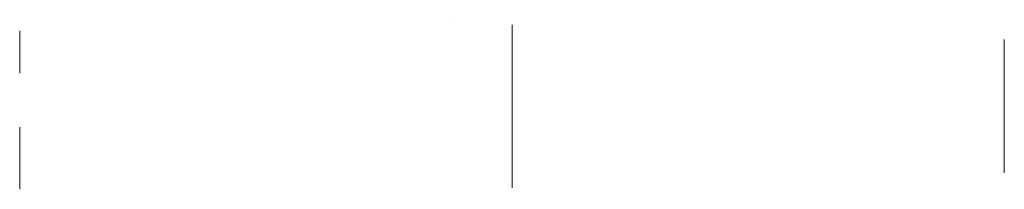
# Model space of a CAD drawing. Header units: inches. Extents: x -14 to 119, y 154 to 177.
import ezdxf

# ---------------------------------------------------------------- set-up
doc = ezdxf.new("R2010")
doc.units = ezdxf.units.IN
doc.layers.get('0').update_dxf_attribs({"lineweight": 0})

msp = doc.modelspace()

# ---------------------------------------------------------------- linework, layer by layer
at = {"color": 7, "linetype": 'Continuous', "lineweight": 0, "extrusion": (-1, 0, 0)}
msp.add_line((44.95, 176.7, -31.1), (44.95, 176.7, -31.1), dxfattribs=at)
at = {"color": 9, "linetype": 'Continuous', "lineweight": 0, "true_color": 0xbfbfbf, "extrusion": (1, 0, 0)}
msp.add_circle((165, -7.8, 52.95), 11, dxfattribs=at)
at = {"color": 253, "linetype": 'Continuous', "lineweight": 0, "true_color": 0xa8a8a8, "extrusion": (-1, 0, 0)}
for centre, radius in [((-172.33, 21.1, 13.55), 2.85), ((-158, 21.1, 13.55), 4.2)]:
    msp.add_circle(centre, radius, dxfattribs=at)
at = {"color": 253, "linetype": 'Continuous', "lineweight": 0, "true_color": 0xa8a8a8, "extrusion": (1, 0, 0)}
msp.add_circle((165, -7.9, 119.45), 9, dxfattribs=at)

doc.saveas('drawing.dxf')
